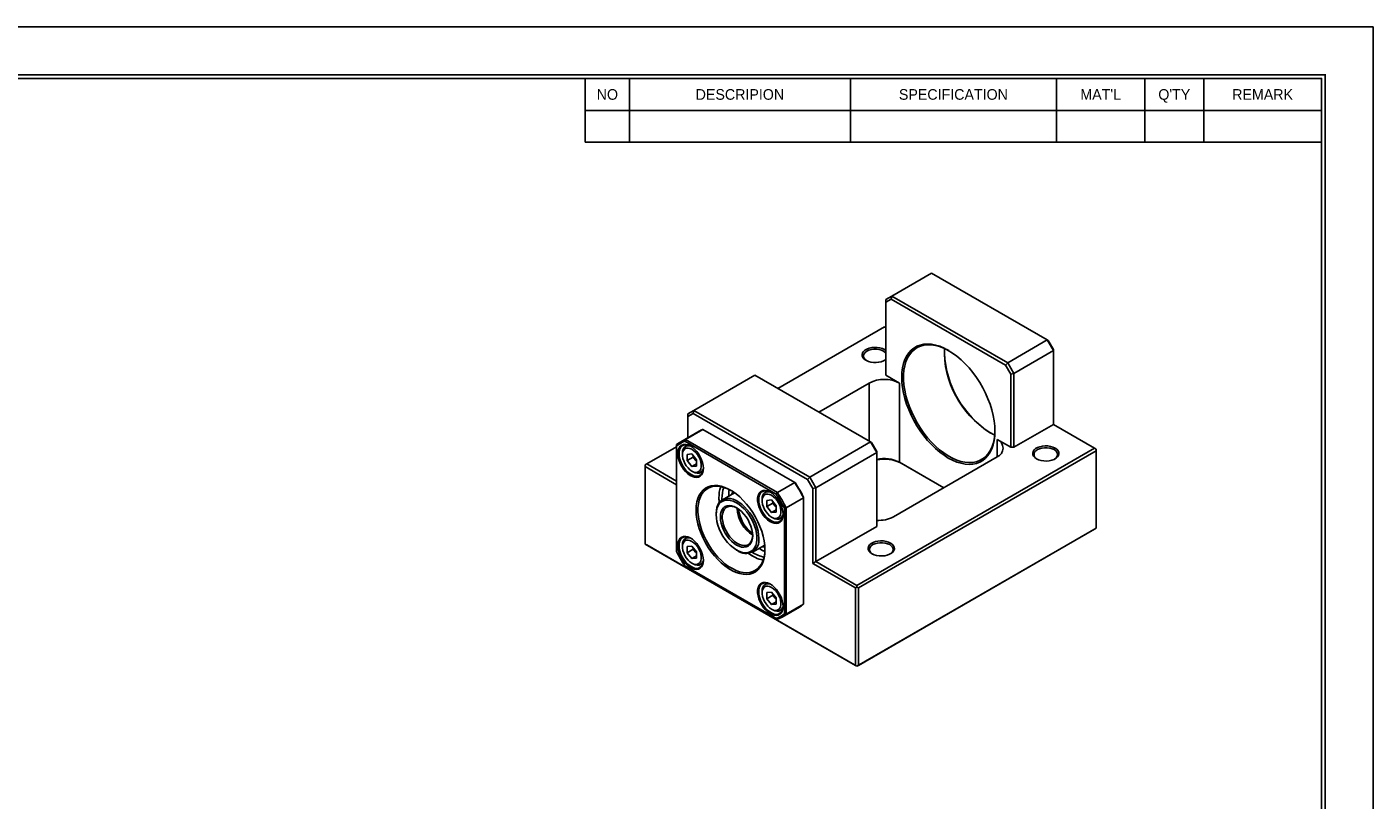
# Model space of a CAD drawing. Header units: millimetres. Extents: x 0 to 508, y 0 to 359.
# Tile 3 of 3: x 195 to 508, y 179 to 359. Entities that reach past the tile are written whole.
import ezdxf
from ezdxf.enums import TextEntityAlignment as Align

# ---------------------------------------------------------------- set-up
doc = ezdxf.new("R2010")
doc.units = ezdxf.units.MM
doc.layers.add('L1', color=7, linetype='CONTINUOUS')
doc.layers.add('OUTLINE', color=7, linetype='CONTINUOUS')

# ---------------------------------------------------------------- blocks, each defined once
blk = doc.blocks.new('표제란')
at = {"layer": 'L1', "color": 0}
for p, q in [((297, 210), (0, 210)), ((297, 0), (297, 210))]:
    blk.add_line(p, q, dxfattribs=at)
at = {"layer": 'L1'}
for p, q in [((190, 203), (190, 194.34)), ((196, 203), (196, 194.34)), ((226, 203), (226, 194.34)), ((254, 203), (254, 194.34)), ((266, 203), (266, 194.34)), ((274, 203), (274, 194.34)), ((190, 198.67), (290, 198.67)), ((190, 194.34), (290, 194.34))]:
    blk.add_line(p, q, dxfattribs=at)
at = {"layer": 'L1', "const_width": 0.25}
blk.add_lwpolyline([(290.5, 6.5), (290.5, 203.5), (10, 203.5), (10, 6.5)], close=True, dxfattribs=at)
at = {"layer": 'L1'}
blk.add_lwpolyline([(290, 7), (290, 203), (10.5, 203), (10.5, 7)], close=True, dxfattribs=at)
for s, p in [('NO', (193, 200.83)), ('DESCRIPION', (211, 200.83)), ('SPECIFICATION', (240, 200.83)), ("MAT'L", (260, 200.83)), ("Q'TY", (270, 200.83)), ('REMARK', (282, 200.83))]:
    blk.add_text(s, height=1.444, dxfattribs=at).set_placement(p, align=Align.MIDDLE_CENTER)
for tag, p in [('필렛', (179.25, 10.9)), ('모따기', (179.25, 8.3))]:
    blk.add_attdef(tag, text='', height=1.15, dxfattribs=at).set_placement(p, align=Align.MIDDLE_LEFT)
at = {"layer": 'OUTLINE', "ltscale": 0.5}
for tag, p, height in [('TITLE', (237.17, 24.41), 2.5), ('도번', (251.18, 15.64), 2.5), ('SCALE', (253.78, 9.55), 1.2), ('DATE', (277.02, 9.51), 1.2)]:
    blk.add_attdef(tag, p, '', height=height, dxfattribs=at)

msp = doc.modelspace()

# ---------------------------------------------------------------- linework, layer by layer
at = {"layer": 'OUTLINE'}
for p, q in [((405.0701, 301.7296), (395.8777, 296.423)), ((405.0701, 301.7296), (431.9401, 286.2179)), ((394.4635, 295.6063), (395.8777, 296.423)), ((394.4635, 295.029), (395.6706, 295.7261)), ((394.4635, 295.029), (394.4635, 295.6063)), ((394.4635, 278.0507), (394.4635, 295.029)), ((395.8777, 296.423), (395.6706, 295.7261)), ((395.6706, 295.7261), (422.2477, 280.3834)), ((422.7477, 280.9112), (395.8777, 296.423)), ((394.1099, 289.2764), (369.3638, 274.9907)), ((394.4635, 289.0723), (394.1099, 289.2764)), ((422.7477, 280.9112), (431.9401, 286.2179)), ((433.3544, 283.7684), (431.9401, 286.2179)), ((431.9401, 286.2179), (432.1472, 286.0983)), ((433.3544, 284.0075), (432.1472, 286.0983)), ((433.3544, 283.7684), (424.162, 278.4617)), ((433.3544, 284.0075), (433.3544, 283.7684)), ((433.3544, 283.7684), (433.3544, 266.621)), ((422.2477, 280.3834), (422.7477, 280.9112)), ((422.2477, 280.3834), (423.4549, 278.2926)), ((422.7477, 280.9112), (424.162, 278.4617)), ((424.162, 278.4617), (423.4549, 278.2926)), ((423.4549, 278.2926), (423.4549, 261.3144)), ((424.162, 261.3144), (424.162, 278.4617)), ((364.0579, 278.0538), (349.9158, 269.8897)), ((364.0579, 278.0538), (390.9279, 262.542)), ((378.9098, 269.48), (390.5744, 276.2138)), ((390.5744, 276.2138), (390.5744, 262.7461)), ((397.6455, 276.2138), (394.4635, 278.0507)), ((397.6455, 257.8417), (397.6455, 276.2138)), ((349.9158, 269.8897), (348.5015, 269.073)), ((349.7086, 269.1928), (348.5015, 268.4957)), ((348.5015, 269.073), (348.5015, 268.4957)), ((349.7086, 269.1928), (349.9158, 269.8897)), ((376.2858, 253.8501), (349.7086, 269.1928)), ((349.9158, 269.8897), (376.7858, 254.378)), ((348.5015, 268.4957), (348.5015, 263.5489)), ((433.3544, 266.621), (424.162, 261.3144)), ((442.9003, 261.1103), (433.3544, 266.621)), ((351.1068, 265.0529), (346.8641, 262.6037)), ((347.7956, 262.7042), (347.9302, 263.1164)), ((369.0065, 250.4594), (347.7956, 262.7042)), ((347.9302, 263.1164), (351.9607, 265.4431)), ((347.9302, 263.1164), (369.2961, 250.7821)), ((351.9607, 265.4431), (373.3266, 253.1089)), ((376.7858, 254.378), (390.9279, 262.542)), ((392.3422, 260.0926), (390.9279, 262.542)), ((390.9279, 262.542), (391.135, 262.4224)), ((423.4549, 261.3144), (420.2729, 263.1513)), ((420.2729, 263.1513), (420.2729, 259.0693)), ((345.8852, 261.4368), (338.9556, 257.4364)), ((345.8852, 261.9354), (345.8852, 261.601)), ((345.8852, 261.601), (345.8852, 237.1075)), ((347.2418, 259.9058), (347.2418, 259.5792)), ((348.5109, 261.8223), (347.9669, 261.5083)), ((348.3481, 259.6645), (349.4339, 259.7616)), ((348.3481, 258.2167), (348.3481, 259.6645)), ((349.4339, 259.7616), (350.5196, 258.4109)), ((349.7623, 259.353), (349.7623, 259.0331)), ((392.3422, 260.0926), (378.2, 251.9285)), ((387.746, 229.2704), (442.9003, 261.1103)), ((443.2538, 260.4979), (388.0995, 228.658)), ((392.3422, 260.3316), (391.135, 262.4224)), ((392.3422, 260.3316), (392.3422, 260.0926)), ((392.3422, 260.0926), (392.3422, 242.9452)), ((424.162, 261.3144), (423.4549, 261.3144)), ((442.9003, 261.1103), (443.2538, 260.9061)), ((443.2538, 260.9061), (443.2538, 260.4979)), ((443.2538, 242.534), (443.2538, 260.4979)), ((338.9556, 257.4364), (338.602, 257.2323)), ((338.602, 257.2323), (338.602, 256.8241)), ((338.602, 256.8241), (338.602, 238.8602)), ((345.8852, 252.6196), (338.602, 256.8241)), ((338.9556, 257.4364), (345.8852, 253.436)), ((349.7623, 259.0331), (348.3481, 258.2167)), ((349.4339, 256.866), (348.3481, 258.2167)), ((349.4339, 256.866), (350.5196, 257.4928)), ((350.5196, 256.9631), (349.4339, 256.866)), ((350.3052, 258.3578), (349.7623, 259.0331)), ((350.5196, 258.091), (350.3052, 258.3578)), ((350.5196, 258.4109), (350.5196, 256.9631)), ((420.2729, 259.0693), (396.2312, 245.1903)), ((407.8959, 251.9242), (397.6455, 257.8417)), ((397.6455, 257.8417), (397.999, 257.6375)), ((407.8959, 251.9242), (397.999, 257.6375)), ((349.4335, 255.7827), (349.7163, 255.6194)), ((351.4666, 255.4459), (352.0106, 255.76)), ((369.2961, 250.7821), (373.3266, 253.1089)), ((373.3266, 253.1089), (373.4612, 253.0311)), ((376.7858, 254.378), (376.2858, 253.8501)), ((377.4929, 251.7594), (376.2858, 253.8501)), ((378.2, 251.9285), (376.7858, 254.378)), ((359.337, 250.7521), (356.5277, 249.1303)), ((357.9946, 250.3034), (357.9998, 249.9801)), ((358.9214, 251.036), (358.9534, 251.0045)), ((367.0109, 251.1425), (366.4669, 250.8284)), ((369.2961, 250.7821), (369.0065, 250.4594)), ((377.4929, 251.7594), (378.2, 251.9285)), ((377.4929, 234.3728), (377.4929, 251.7594)), ((378.2, 251.9285), (378.2, 234.7811)), ((356.4265, 249.0684), (356.4211, 249.3951)), ((359.9567, 247.1091), (359.9582, 247.2289)), ((365.7418, 249.226), (365.7418, 248.8994)), ((366.8481, 248.9847), (367.9339, 249.0817)), ((366.8481, 247.5369), (366.8481, 248.9847)), ((368.2623, 248.3533), (366.8481, 247.5369)), ((367.9339, 246.1862), (366.8481, 247.5369)), ((367.9339, 249.0817), (369.0196, 247.7311)), ((368.2623, 248.6732), (368.2623, 248.3533)), ((368.8052, 247.678), (368.2623, 248.3533)), ((369.0196, 247.4112), (368.8052, 247.678)), ((369.0196, 247.7311), (369.0196, 246.2833)), ((370.9168, 247.1506), (371.3411, 247.2401)), ((370.9168, 222.6571), (370.9168, 247.1506)), ((371.3411, 247.2401), (375.3716, 249.5669)), ((371.3411, 247.2401), (371.3411, 222.5676)), ((375.3716, 249.5669), (375.3716, 249.7223)), ((375.3716, 249.5669), (375.3716, 224.8944)), ((355.0776, 245.9254), (355.0776, 245.6804)), ((367.9335, 245.1029), (368.2163, 244.9396)), ((367.9339, 246.1862), (369.0196, 246.813)), ((369.0196, 246.2833), (367.9339, 246.1862)), ((369.9666, 244.7661), (370.5106, 245.0802)), ((392.3422, 242.9452), (378.2, 234.7811)), ((442.9003, 242.3298), (387.746, 210.4899)), ((388.0995, 210.6941), (443.2538, 242.534)), ((443.2538, 242.534), (442.9003, 242.3298)), ((443.2538, 242.534), (443.2538, 242.534)), ((338.602, 238.8602), (387.3924, 210.6941)), ((338.602, 238.8602), (338.602, 238.8601)), ((338.602, 238.8601), (338.9556, 238.656)), ((387.746, 210.4899), (338.9556, 238.656)), ((347.2418, 238.5427), (347.2418, 238.2161)), ((348.5109, 240.4592), (347.9669, 240.1451)), ((348.3481, 238.3014), (349.4339, 238.3985)), ((348.3481, 236.8536), (348.3481, 238.3014)), ((349.7623, 237.67), (348.3481, 236.8536)), ((349.4339, 238.3985), (350.5196, 237.0478)), ((349.7623, 237.9899), (349.7623, 237.67)), ((350.3052, 236.9947), (349.7623, 237.67)), ((359.8145, 237.4751), (360.0266, 237.3526)), ((363.5271, 237.0056), (366.3365, 238.6274)), ((349.4339, 235.5029), (348.3481, 236.8536)), ((349.4335, 234.4196), (349.7163, 234.2563)), ((349.4339, 235.5029), (350.5196, 236.1297)), ((350.5196, 235.6), (349.4339, 235.5029)), ((350.5196, 236.7279), (350.3052, 236.9947)), ((350.5196, 237.0478), (350.5196, 235.6)), ((351.4666, 234.0828), (352.0106, 234.3969)), ((378.2, 234.7811), (377.4929, 234.3728)), ((387.3924, 228.658), (377.4929, 234.3728)), ((378.2, 234.7811), (387.746, 229.2704)), ((347.7956, 233.7987), (369.0065, 221.5539)), ((347.9302, 233.7209), (347.7956, 233.7987)), ((369.2961, 221.3867), (347.9302, 233.7209)), ((367.0109, 229.7794), (366.4669, 229.4653)), ((387.746, 228.8621), (387.3924, 228.658)), ((387.3924, 210.6941), (387.3924, 228.658)), ((387.746, 229.2704), (387.746, 228.8621)), ((387.746, 228.8621), (388.0995, 228.658)), ((388.0995, 228.658), (388.0995, 210.6941)), ((365.7418, 227.8629), (365.7418, 227.5363)), ((366.8481, 227.6215), (367.9339, 227.7186)), ((366.8481, 226.1738), (366.8481, 227.6215)), ((368.2623, 226.9902), (366.8481, 226.1738)), ((367.9339, 224.8231), (366.8481, 226.1738)), ((367.9339, 227.7186), (369.0196, 226.3679)), ((367.9339, 224.8231), (369.0196, 225.4499)), ((368.2623, 227.31), (368.2623, 226.9902)), ((368.8052, 226.3149), (368.2623, 226.9902)), ((369.0196, 226.0481), (368.8052, 226.3149)), ((369.0196, 226.3679), (369.0196, 224.9202)), ((367.9335, 223.7398), (368.2163, 223.5765)), ((369.0196, 224.9202), (367.9339, 224.8231)), ((369.9666, 223.403), (370.5106, 223.7171)), ((370.3622, 221.8994), (374.3927, 224.2261)), ((371.3411, 222.5676), (370.9168, 222.6571)), ((371.3411, 222.5676), (375.3716, 224.8944)), ((369.0065, 221.5539), (369.2961, 221.3867)), ((387.746, 210.49), (387.3924, 210.6941)), ((388.0995, 210.6941), (387.746, 210.49)), ((387.746, 210.49), (387.746, 210.4899))]:
    msp.add_line(p, q, dxfattribs=at)
at = {"layer": 'OUTLINE', "flags": 128}
for points in [[(389.8319, 281.5001), (389.4307, 281.7861), (389.1412, 282.1141), (388.9762, 282.4697), (388.9428, 282.8372), (389.0425, 283.2008), (389.271, 283.5444), (389.6183, 283.8532), (390.0692, 284.1134), (390.6039, 284.3139), (391.1992, 284.4458), (391.829, 284.5034), (392.4657, 284.4841), (393.0816, 284.3889), (393.6498, 284.2218), (394.1453, 283.9901), (394.4635, 283.7741)], [(419.7779, 265.0701), (419.7317, 266.2495), (419.5937, 267.4721), (419.3649, 268.7274), (419.0473, 270.0049), (418.6437, 271.2935), (418.1574, 272.5823), (417.5927, 273.8604), (416.9543, 275.1167), (416.2477, 276.3406), (415.4789, 277.5216), (414.6545, 278.6496), (413.7815, 279.7151), (412.8673, 280.7089), (411.9199, 281.6226), (410.9471, 282.4484), (409.9574, 283.1792), (408.9592, 283.8087), (407.9609, 284.3317), (406.9712, 284.7436), (405.9985, 285.041), (405.051, 285.2212), (404.1368, 285.2829), (403.2638, 285.2253), (402.4394, 285.0491), (401.6706, 284.7557), (400.964, 284.3477), (400.3256, 283.8284), (399.7609, 283.2024), (399.2746, 282.475), (398.871, 281.6524), (398.5534, 280.7416), (398.3246, 279.7504), (398.1866, 278.6872), (398.1404, 277.5612), (398.1866, 276.3818), (398.3246, 275.1592), (398.5534, 273.9039), (398.871, 272.6264), (399.2746, 271.3378), (399.7609, 270.0489), (400.3256, 268.7709), (400.964, 267.5146), (401.6706, 266.2907), (402.4394, 265.1097), (403.2638, 263.9817), (404.1368, 262.9162), (405.051, 261.9223), (405.9985, 261.0087), (406.9712, 260.1829), (407.9609, 259.4521), (408.9592, 258.8226), (409.9574, 258.2996), (410.9471, 257.8877), (411.9199, 257.5903), (412.8673, 257.4101), (413.7815, 257.3484), (414.6545, 257.406), (415.4789, 257.5822), (416.2477, 257.8756), (416.9543, 258.2836), (417.5927, 258.8028), (418.1574, 259.4288), (418.6437, 260.1562), (419.0473, 260.9788), (419.3649, 261.8896), (419.5937, 262.8809), (419.7317, 263.944), (419.7779, 265.0701)], [(409.0675, 283.7456), (408.9227, 283.8264), (407.9308, 284.3183), (406.9499, 284.697), (405.9884, 284.9592), (405.055, 285.1025), (404.1577, 285.1258), (403.3045, 285.0288), (402.5028, 284.8123), (401.7597, 284.4784), (401.0818, 284.0298), (400.475, 283.4705), (399.9446, 282.8056), (399.4952, 282.0407), (399.1309, 281.1826), (398.8549, 280.239), (398.6695, 279.2179), (398.5764, 278.1285), (398.5764, 276.9803), (398.6695, 275.7834), (398.8549, 274.5484), (399.1309, 273.2859), (399.4952, 272.0073), (399.9446, 270.7236), (400.475, 269.4462), (401.0818, 268.1864), (401.7597, 266.9551), (402.5028, 265.7632), (403.3045, 264.6211), (404.1577, 263.539), (405.055, 262.5263), (405.9884, 261.5919), (406.9499, 260.7441), (407.9308, 259.9902), (408.9227, 259.3369), (409.9167, 258.79), (410.9042, 258.3542), (411.8764, 258.0334), (412.8249, 257.8304), (413.7413, 257.747), (414.6175, 257.7839), (415.4459, 257.9408), (416.2191, 258.2163), (416.9304, 258.608), (417.5735, 259.1125), (418.1427, 259.7253), (418.6331, 260.441), (419.0404, 261.2533), (419.3609, 262.1552), (419.5919, 263.1386), (419.7313, 264.195), (419.7774, 265.1935)], [(389.9432, 281.439), (389.6601, 281.6555), (389.3929, 281.9758), (389.2559, 282.3224), (389.2559, 282.6779), (389.3929, 283.0245), (389.6601, 283.3448), (390.0441, 283.6227), (390.5255, 283.8443), (391.0803, 283.9986), (391.6807, 284.0777), (392.2965, 284.0777), (392.8969, 283.9986), (393.4517, 283.8443), (393.9331, 283.6227)], [(393.9331, 283.6227), (394.3171, 283.3448), (394.4635, 283.1923)], [(394.4635, 281.808), (394.3171, 281.6555), (394.0341, 281.439)], [(408.0399, 283.0311), (408.0865, 284.1511), (408.0949, 284.2444)], [(352.1209, 256.4361), (352.0732, 255.8513), (351.9315, 255.3404), (351.7005, 254.9198), (351.3875, 254.603), (351.0027, 254.4003), (350.5583, 254.3181), (350.0688, 254.3591), (349.5497, 254.522), (349.0178, 254.8014), (348.4902, 255.1885), (347.9838, 255.6709), (347.515, 256.2329), (347.0987, 256.8565), (346.7484, 257.5218), (346.4753, 258.2072), (346.2882, 258.8908), (346.1931, 259.5507), (346.1931, 260.1655), (346.2882, 260.7156), (346.4753, 261.1832), (346.7484, 261.5533), (347.0987, 261.8141), (347.515, 261.9572), (347.9838, 261.9778), (348.4902, 261.8755), (349.0178, 261.6535), (349.5497, 261.3188), (350.0688, 260.8823), (350.5583, 260.3581), (351.0027, 259.7628), (351.3875, 259.1158), (351.7005, 258.4377), (351.9315, 257.7504), (352.0732, 257.076), (352.1209, 256.4361)], [(349.2231, 261.5374), (349.0315, 261.6351), (348.5184, 261.8205), (348.0317, 261.8837), (347.5879, 261.8226), (347.2022, 261.6392), (346.8877, 261.3398), (346.655, 260.9346), (346.5122, 260.4373), (346.464, 259.865), (346.5122, 259.237), (346.655, 258.5748), (346.8877, 257.901), (347.2022, 257.2384), (347.5879, 256.6097), (348.0317, 256.0362), (348.5184, 255.5375), (349.0315, 255.1306), (349.5534, 254.8293), (350.0665, 254.6438), (350.5532, 254.5806), (350.997, 254.6417), (351.3827, 254.8251), (351.6972, 255.1245), (351.9299, 255.5297), (352.0727, 256.027), (352.12, 256.5192)], [(347.2418, 259.9058), (347.2894, 260.4359), (347.4302, 260.8907), (347.6589, 261.2528), (347.9667, 261.5082), (348.3418, 261.6471), (348.7696, 261.6642), (349.1046, 261.5995)], [(349.4339, 260.8451), (349.8896, 260.5267), (350.3255, 260.1115), (350.7223, 259.6179), (351.0629, 259.0672), (351.3322, 258.4835), (351.5186, 257.8925), (351.6139, 257.3199), (351.6139, 256.7907), (351.5186, 256.3281), (351.3322, 255.9523), (351.0629, 255.6797), (350.7223, 255.5222), (350.3255, 255.4867), (349.8896, 255.5747), (349.4339, 255.7825), (348.9781, 256.1009), (348.5423, 256.5161), (348.1454, 257.0098), (347.8049, 257.5605), (347.5355, 258.1441), (347.3491, 258.7351), (347.2539, 259.3077), (347.2539, 259.8369), (347.3491, 260.2995), (347.5355, 260.6753), (347.8049, 260.948), (348.1454, 261.1055), (348.5423, 261.1409), (348.9781, 261.0529), (349.4339, 260.8451)], [(429.4299, 258.6406), (429.0286, 258.9267), (428.7392, 259.2547), (428.5741, 259.6102), (428.5408, 259.9778), (428.6405, 260.3414), (428.869, 260.685), (429.2163, 260.9937), (429.6672, 261.254), (430.2019, 261.4545), (430.7972, 261.5864), (431.427, 261.644), (432.0637, 261.6247), (432.6796, 261.5294), (433.2477, 261.3623), (433.7433, 261.1307), (434.1445, 260.8446), (434.434, 260.5167), (434.599, 260.1611), (434.6324, 259.7935), (434.5327, 259.43), (434.3042, 259.0863), (433.9569, 258.7776), (433.506, 258.5173), (432.9713, 258.3168), (432.376, 258.1849), (431.7462, 258.1273), (431.1095, 258.1466), (430.4936, 258.2419), (429.9254, 258.409), (429.4299, 258.6406)], [(429.5411, 258.5796), (429.2581, 258.7961), (428.9909, 259.1164), (428.8539, 259.463), (428.8539, 259.8185), (428.9909, 260.165), (429.2581, 260.4853), (429.642, 260.7633), (430.1235, 260.9849), (430.6783, 261.1392), (431.2787, 261.2183), (431.8945, 261.2183), (432.4949, 261.1392), (433.0497, 260.9849), (433.5311, 260.7633)], [(433.5311, 260.7633), (433.9151, 260.4853), (434.1823, 260.165), (434.3193, 259.8185), (434.3193, 259.463), (434.1823, 259.1164), (433.9151, 258.7961), (433.632, 258.5796)], [(352.1146, 256.3856), (352.0032, 256.0635), (351.7745, 255.7014), (351.4667, 255.446), (351.0917, 255.3071), (350.6638, 255.29), (350.1995, 255.3954), (349.7167, 255.6192), (349.7163, 255.6194)], [(350.5196, 258.1248), (350.4326, 258.2117), (350.3052, 258.3578)], [(366.3913, 237.5163), (366.3445, 236.5458), (366.2045, 235.6407), (365.9731, 234.8116), (365.6528, 234.0684), (365.2476, 233.4197), (364.7621, 232.873), (364.202, 232.4349), (363.5738, 232.1105), (362.8851, 231.9035), (362.1438, 231.8163), (361.3585, 231.8501), (360.5387, 232.0044), (359.6937, 232.2774), (358.8336, 232.6659), (357.9684, 233.1654), (357.1083, 233.7699), (356.2634, 234.4725), (355.4435, 235.2648), (354.6583, 236.1376), (353.917, 237.0806), (353.2282, 238.0829), (352.6001, 239.1325), (352.04, 240.2173), (351.5545, 241.3245), (351.1492, 242.4412), (350.829, 243.5541), (350.5975, 244.6504), (350.4576, 245.7171), (350.4107, 246.7418), (350.4576, 247.7123), (350.5975, 248.6174), (350.829, 249.4465), (351.1492, 250.1897), (351.5545, 250.8385), (352.04, 251.3851), (352.6001, 251.8232), (353.2282, 252.1477), (353.917, 252.3547), (354.6583, 252.4418), (355.4435, 252.408), (356.2634, 252.2537), (357.1083, 251.9807), (357.9684, 251.5922), (358.8336, 251.0927), (359.6937, 250.4882), (360.5387, 249.7856), (361.3585, 248.9933), (362.1438, 248.1205), (362.8851, 247.1775), (363.5738, 246.1753), (364.202, 245.1256), (364.7621, 244.0408), (365.2476, 242.9336), (365.6528, 241.817), (365.9731, 240.704), (366.2045, 239.6077), (366.3445, 238.541), (366.3913, 237.5163)], [(358.5091, 251.2927), (357.9708, 251.5736), (357.122, 251.9277), (356.2913, 252.1643), (355.4887, 252.2807), (354.7241, 252.2752), (354.0067, 252.1481), (353.3451, 251.9009), (352.7476, 251.5366), (352.2212, 251.0595), (351.7725, 250.4755), (351.4067, 249.7917), (351.1285, 249.0164), (350.9411, 248.1589), (350.8468, 247.2297), (350.8468, 246.2401), (350.9411, 245.2021), (351.1285, 244.1283), (351.4067, 243.0317), (351.7725, 241.9256), (352.2212, 240.8235), (352.7476, 239.7387), (353.3451, 238.6844), (354.0067, 237.6735), (354.7241, 236.718), (355.4887, 235.8298), (356.2913, 235.0195), (357.122, 234.297), (357.9708, 233.671), (358.8275, 233.1493), (359.6815, 232.7379), (360.5226, 232.4421), (361.3405, 232.2654), (362.1253, 232.2098), (362.8674, 232.2762), (363.5579, 232.4636), (364.1884, 232.7699), (364.7512, 233.1913), (365.2395, 233.7226), (365.6474, 234.3574), (365.9699, 235.0881), (366.2031, 235.9058), (366.3441, 236.8004), (366.3906, 237.64)], [(358.0775, 251.5214), (358.0404, 251.2186), (357.9946, 250.3034)], [(358.9534, 251.0045), (358.6741, 250.5006), (358.6006, 250.3269)], [(370.6209, 245.7562), (370.5732, 245.1714), (370.4315, 244.6605), (370.2005, 244.24), (369.8875, 243.9232), (369.5027, 243.7205), (369.0583, 243.6383), (368.5688, 243.6793), (368.0497, 243.8421), (367.5178, 244.1216), (366.9902, 244.5087), (366.4838, 244.991), (366.015, 245.553), (365.5987, 246.1767), (365.2484, 246.8419), (364.9753, 247.5274), (364.7882, 248.211), (364.6931, 248.8708), (364.6931, 249.4857), (364.7882, 250.0357), (364.9753, 250.5034), (365.2484, 250.8735), (365.5987, 251.1343), (366.015, 251.2773), (366.4838, 251.298), (366.9902, 251.1957), (367.5178, 250.9736), (368.0497, 250.639), (368.5688, 250.2025), (369.0583, 249.6783), (369.5027, 249.083), (369.8875, 248.436), (370.2005, 247.7579), (370.4315, 247.0706), (370.5732, 246.3962), (370.6209, 245.7562)], [(367.7231, 250.8576), (367.5315, 250.9552), (367.0184, 251.1407), (366.5317, 251.2039), (366.0879, 251.1428), (365.7022, 250.9594), (365.3877, 250.66), (365.155, 250.2548), (365.0122, 249.7575), (364.964, 249.1852), (365.0122, 248.5572), (365.155, 247.895), (365.3877, 247.2212), (365.7022, 246.5586), (366.0879, 245.9299), (366.5317, 245.3564), (367.0184, 244.8577), (367.5315, 244.4508), (368.0534, 244.1495), (368.5665, 243.964), (369.0532, 243.9008), (369.497, 243.9619), (369.8827, 244.1453), (370.1972, 244.4447), (370.4299, 244.8499), (370.5727, 245.3472), (370.62, 245.8394)], [(365.7418, 249.226), (365.7894, 249.7561), (365.9302, 250.2109), (366.1589, 250.573), (366.4667, 250.8284), (366.8417, 250.9673), (367.2696, 250.9844), (367.6046, 250.9197)], [(367.9339, 250.1653), (368.3896, 249.8468), (368.8255, 249.4317), (369.2223, 248.938), (369.5629, 248.3873), (369.8322, 247.8037), (370.0186, 247.2127), (370.1139, 246.6401), (370.1139, 246.1109), (370.0186, 245.6483), (369.8322, 245.2724), (369.5629, 244.9998), (369.2223, 244.8423), (368.8255, 244.8068), (368.3896, 244.8949), (367.9339, 245.1027), (367.4781, 245.4211), (367.0423, 245.8362), (366.6454, 246.3299), (366.3049, 246.8806), (366.0355, 247.4642), (365.8491, 248.0553), (365.7538, 248.6279), (365.7538, 249.1571), (365.8491, 249.6197), (366.0355, 249.9955), (366.3049, 250.2681), (366.6454, 250.4256), (367.0423, 250.4611), (367.4781, 250.373), (367.9339, 250.1653)], [(355.0776, 245.9254), (355.1237, 246.677), (355.2612, 247.3615), (355.4874, 247.966), (355.7982, 248.4792), (356.1878, 248.8916), (356.6489, 249.1956), (357.173, 249.3854), (357.7502, 249.4575), (358.3698, 249.4106), (359.0203, 249.2455), (359.6896, 248.9654), (360.3652, 248.5754), (361.0344, 248.0828), (361.6849, 247.4968), (362.3046, 246.8283), (362.8818, 246.0897), (363.4058, 245.2949), (363.867, 244.4585), (364.2565, 243.5963), (364.5673, 242.7242), (364.7936, 241.8586), (364.931, 241.0154), (364.9771, 240.2105)], [(355.0776, 245.6804), (355.1237, 246.4152), (355.2612, 247.0824), (355.4872, 247.6692), (355.7975, 248.1639), (356.186, 248.5571), (356.6452, 248.8411), (357.166, 249.0104), (357.7384, 249.0615), (358.3512, 248.9937), (358.9926, 248.8081), (359.6499, 248.5084), (360.3105, 248.1004), (360.9614, 247.5921), (361.59, 246.9934), (362.1841, 246.3159), (362.732, 245.5727), (363.2232, 244.7784), (363.6481, 243.9485), (363.9983, 243.099), (364.2671, 242.2466), (364.4493, 241.4077), (364.5413, 240.5988), (364.5413, 239.8355), (364.4493, 239.1328), (364.2671, 238.5043), (363.9983, 237.9622), (363.6481, 237.5172), (363.2232, 237.1777), (362.732, 236.9506), (362.1841, 236.8401), (361.59, 236.8485), (360.9614, 236.9755), (360.3105, 237.2187), (359.6499, 237.5734), (358.9926, 238.0327), (358.3512, 238.5876), (357.7384, 239.2272), (357.166, 239.9393), (356.6452, 240.7099), (356.186, 241.524), (355.7975, 242.3658), (355.4872, 243.2188), (355.2612, 244.0665), (355.1237, 244.8924), (355.0776, 245.6804)], [(355.7708, 248.4423), (355.7612, 248.543), (355.714, 249.5584)], [(355.7147, 249.6796), (355.7609, 248.7786), (355.7921, 248.4711)], [(363.5629, 240.782), (363.5168, 241.4856), (363.3795, 242.2252), (363.1544, 242.9825), (362.8472, 243.7389), (362.4652, 244.4758), (362.0181, 245.175), (361.5166, 245.8192), (360.9733, 246.3928), (360.4015, 246.8814), (359.8152, 247.2731), (359.229, 247.5583), (358.6572, 247.7299), (358.1138, 247.7836), (357.6124, 247.7183), (357.1652, 247.5354), (356.7833, 247.2395), (356.4761, 246.8379), (356.251, 246.3404), (356.1137, 245.7593), (356.0676, 245.1089), (356.1137, 244.4053), (356.251, 243.6657), (356.4761, 242.9084), (356.7833, 242.152), (357.1652, 241.4152), (357.6124, 240.716), (358.1138, 240.0717), (358.6572, 239.4982), (359.229, 239.0095), (359.8152, 238.6178), (360.4015, 238.3326), (360.9733, 238.1611), (361.5166, 238.1073), (362.0181, 238.1726), (362.4652, 238.3555), (362.8472, 238.6514), (363.1544, 239.0531), (363.3795, 239.5505), (363.5168, 240.1316), (363.5629, 240.782)], [(359.9593, 247.1891), (359.885, 247.2295), (359.3202, 247.4764), (358.7737, 247.6091), (358.2596, 247.6242), (357.7913, 247.5212), (357.381, 247.303), (357.0392, 246.975), (356.7748, 246.5459), (356.5946, 246.0267), (356.5033, 245.4308), (356.5033, 244.7738), (356.5946, 244.0726), (356.7748, 243.3453), (357.0392, 242.6109), (357.381, 241.8883), (357.7913, 241.1963), (358.2596, 240.5527), (358.7737, 239.9743), (359.3202, 239.476), (359.885, 239.0707), (360.4535, 238.769), (361.011, 238.5786), (361.543, 238.5044), (362.0358, 238.5485), (362.4765, 238.7096), (362.8538, 238.9836), (363.1579, 239.3634), (363.381, 239.8391), (363.5171, 240.3984), (363.5622, 240.9481)], [(369.0196, 247.4449), (368.9326, 247.5319), (368.8052, 247.678)], [(370.6146, 245.7057), (370.5032, 245.3836), (370.2745, 245.0216), (369.9667, 244.7662), (369.5917, 244.6273), (369.1638, 244.6102), (368.6995, 244.7156), (368.2167, 244.9394), (368.2163, 244.9396)], [(352.1209, 235.0729), (352.0732, 234.4881), (351.9315, 233.9772), (351.7005, 233.5567), (351.3875, 233.2399), (351.0027, 233.0372), (350.5583, 232.955), (350.0688, 232.996), (349.5497, 233.1588), (349.0178, 233.4383), (348.4902, 233.8254), (347.9838, 234.3077), (347.515, 234.8698), (347.0987, 235.4934), (346.7484, 236.1586), (346.4753, 236.8441), (346.2882, 237.5277), (346.1931, 238.1875), (346.1931, 238.8024), (346.2882, 239.3524), (346.4753, 239.8201), (346.7484, 240.1902), (347.0987, 240.451), (347.515, 240.594), (347.9838, 240.6147), (348.4902, 240.5124), (349.0178, 240.2903), (349.5497, 239.9557), (350.0688, 239.5192), (350.5583, 238.995), (351.0027, 238.3997), (351.3875, 237.7527), (351.7005, 237.0746), (351.9315, 236.3873), (352.0732, 235.7129), (352.1209, 235.0729)], [(349.2231, 240.1743), (349.0315, 240.2719), (348.5184, 240.4574), (348.0317, 240.5206), (347.5879, 240.4595), (347.2022, 240.2761), (346.8877, 239.9767), (346.655, 239.5715), (346.5122, 239.0742), (346.464, 238.5019), (346.5122, 237.8739), (346.655, 237.2117), (346.8877, 236.5379), (347.2022, 235.8753), (347.5879, 235.2466), (348.0317, 234.6731), (348.5184, 234.1744), (349.0315, 233.7675), (349.5534, 233.4662), (350.0665, 233.2807), (350.5532, 233.2175), (350.997, 233.2786), (351.3827, 233.462), (351.6972, 233.7614), (351.9299, 234.1666), (352.0727, 234.6639), (352.12, 235.1561)], [(347.2418, 238.5427), (347.2894, 239.0728), (347.4302, 239.5276), (347.6589, 239.8897), (347.9667, 240.1451), (348.3418, 240.284), (348.7696, 240.3011), (349.1046, 240.2364)], [(349.4339, 239.482), (349.8896, 239.1636), (350.3255, 238.7484), (350.7223, 238.2547), (351.0629, 237.704), (351.3322, 237.1204), (351.5186, 236.5294), (351.6139, 235.9568), (351.6139, 235.4276), (351.5186, 234.965), (351.3322, 234.5892), (351.0629, 234.3165), (350.7223, 234.159), (350.3255, 234.1236), (349.8896, 234.2116), (349.4339, 234.4194), (348.9781, 234.7378), (348.5423, 235.1529), (348.1454, 235.6466), (347.8049, 236.1973), (347.5355, 236.7809), (347.3491, 237.372), (347.2539, 237.9446), (347.2539, 238.4738), (347.3491, 238.9364), (347.5355, 239.3122), (347.8049, 239.5848), (348.1454, 239.7423), (348.5423, 239.7778), (348.9781, 239.6897), (349.4339, 239.482)], [(365.0264, 237.8711), (365.1304, 237.7794), (365.1491, 237.7641)], [(365.6, 238.2023), (365.7879, 238.179), (366.372, 238.1696)], [(391.2461, 236.5976), (390.8449, 236.8837), (390.5554, 237.2117), (390.3904, 237.5672), (390.357, 237.9348), (390.4567, 238.2984), (390.6852, 238.642), (391.0325, 238.9507), (391.4834, 239.211), (392.0181, 239.4115), (392.6134, 239.5434), (393.2432, 239.601), (393.8799, 239.5817), (394.4958, 239.4864), (395.064, 239.3193), (395.5595, 239.0877), (395.9608, 238.8016), (396.2502, 238.4736), (396.4153, 238.1181), (396.4486, 237.7505), (396.3489, 237.3869), (396.1204, 237.0433), (395.7731, 236.7346), (395.3222, 236.4743), (394.7875, 236.2738), (394.1922, 236.1419), (393.5624, 236.0843), (392.9257, 236.1036), (392.3098, 236.1989), (391.7417, 236.366), (391.2461, 236.5976)], [(391.3574, 236.5366), (391.0743, 236.7531), (390.8071, 237.0734), (390.6701, 237.4199), (390.6701, 237.7754), (390.8071, 238.122), (391.0743, 238.4423), (391.4583, 238.7202), (391.9397, 238.9419), (392.4945, 239.0961), (393.0949, 239.1752), (393.7107, 239.1752), (394.3111, 239.0961), (394.8659, 238.9419), (395.3474, 238.7202)], [(395.3474, 238.7202), (395.7313, 238.4423), (395.9985, 238.122), (396.1355, 237.7754), (396.1355, 237.4199), (395.9985, 237.0734), (395.7313, 236.7531), (395.4483, 236.5366)], [(352.1146, 235.0224), (352.0032, 234.7003), (351.7745, 234.3383), (351.4667, 234.0829), (351.0917, 233.944), (350.6638, 233.9269), (350.1995, 234.0323), (349.7167, 234.2561), (349.7163, 234.2563)], [(350.5196, 236.7617), (350.4326, 236.8486), (350.3052, 236.9947)], [(362.5885, 236.6983), (363.2717, 236.2269), (363.5963, 236.0269)], [(365.8564, 237.3811), (366.1205, 237.3135), (366.3798, 237.2799)], [(370.6209, 224.3931), (370.5732, 223.8083), (370.4315, 223.2974), (370.2005, 222.8768), (369.8875, 222.5601), (369.5027, 222.3574), (369.0583, 222.2752), (368.5688, 222.3162), (368.0497, 222.479), (367.5178, 222.7585), (366.9902, 223.1456), (366.4838, 223.6279), (366.015, 224.1899), (365.5987, 224.8136), (365.2484, 225.4788), (364.9753, 226.1643), (364.7882, 226.8479), (364.6931, 227.5077), (364.6931, 228.1226), (364.7882, 228.6726), (364.9753, 229.1402), (365.2484, 229.5104), (365.5987, 229.7712), (366.015, 229.9142), (366.4838, 229.9349), (366.9902, 229.8326), (367.5178, 229.6105), (368.0497, 229.2759), (368.5688, 228.8394), (369.0583, 228.3151), (369.5027, 227.7199), (369.8875, 227.0729), (370.2005, 226.3948), (370.4315, 225.7075), (370.5732, 225.033), (370.6209, 224.3931)], [(367.7231, 229.4945), (367.5315, 229.5921), (367.0184, 229.7775), (366.5317, 229.8408), (366.0879, 229.7797), (365.7022, 229.5963), (365.3877, 229.2969), (365.155, 228.8917), (365.0122, 228.3944), (364.964, 227.822), (365.0122, 227.1941), (365.155, 226.5319), (365.3877, 225.8581), (365.7022, 225.1955), (366.0879, 224.5668), (366.5317, 223.9933), (367.0184, 223.4946), (367.5315, 223.0877), (368.0534, 222.7863), (368.5665, 222.6009), (369.0532, 222.5377), (369.497, 222.5988), (369.8827, 222.7822), (370.1972, 223.0816), (370.4299, 223.4868), (370.5727, 223.9841), (370.62, 224.4763)], [(365.7418, 227.8629), (365.7894, 228.393), (365.9302, 228.8478), (366.1589, 229.2098), (366.4667, 229.4652), (366.8417, 229.6041), (367.2696, 229.6212), (367.6046, 229.5566)], [(367.9339, 228.8021), (368.3896, 228.4837), (368.8255, 228.0686), (369.2223, 227.5749), (369.5629, 227.0242), (369.8322, 226.4406), (370.0186, 225.8496), (370.1139, 225.277), (370.1139, 224.7478), (370.0186, 224.2852), (369.8322, 223.9093), (369.5629, 223.6367), (369.2223, 223.4792), (368.8255, 223.4437), (368.3896, 223.5318), (367.9339, 223.7396), (367.4781, 224.058), (367.0423, 224.4731), (366.6454, 224.9668), (366.3049, 225.5175), (366.0355, 226.1011), (365.8491, 226.6922), (365.7538, 227.2648), (365.7538, 227.794), (365.8491, 228.2566), (366.0355, 228.6324), (366.3049, 228.905), (366.6454, 229.0625), (367.0423, 229.098), (367.4781, 229.0099), (367.9339, 228.8021)], [(369.0196, 226.0818), (368.9326, 226.1688), (368.8052, 226.3149)], [(370.6146, 224.3426), (370.5032, 224.0205), (370.2745, 223.6585), (369.9667, 223.4031), (369.5917, 223.2641), (369.1638, 223.2471), (368.6995, 223.3524), (368.2167, 223.5763), (368.2163, 223.5765)]]:
    msp.add_lwpolyline(points, dxfattribs=at)
at = {"layer": 'OUTLINE'}
for centre, radius, start, end in [((391.9687, 285.4476), 4.4887, 241.574242, 303.765487), ((430.5436, 283.8502), 22.5185, 182.084445, 241.280634), ((431.5332, 284.3474), 23.5231, 182.911213, 237.083403), ((394.1099, 269.4278), 7.6518, 62.48049, 117.51951), ((350.7982, 255.7889), 7.8687, 111.375335, 128.635544), ((350.684, 255.4967), 7.7647, 111.838669, 128.172083), ((355.0388, 258.24), 7.8661, 113.317971, 119.991343), ((419.4766, 261.1103), 2.1908, 291.312544, 68.68753), ((352.3022, 259.969), 2.5659, 196.000174, 218.898393), ((394.105, 251.0186), 7.6869, 62.575548, 103.257731), ((394.0904, 249.9938), 8.5851, 62.91697, 101.749648), ((339.1975, 231.0431), 40.6411, 27.11573, 32.884227), ((363.6756, 249.6747), 7.9624, 161.523534, 180.837387), ((363.5452, 249.5505), 7.1258, 159.768423, 181.249788), ((335.2489, 228.7636), 40.1283, 27.271339, 32.728707), ((335.167, 228.7163), 40.6411, 27.11573, 32.884227), ((339.7037, 231.3353), 40.1283, 27.271339, 32.728707), ((367.5379, 247.4101), 7.5872, 182.273354, 238.699282), ((368.0962, 247.7279), 8.1548, 183.805309, 236.507015), ((367.9759, 247.6565), 7.9283, 183.888624, 236.105993), ((368.0194, 247.6816), 7.7666, 185.277063, 234.717571), ((370.8022, 249.2892), 2.566, 196.000211, 218.898172), ((392.7823, 251.7516), 7.4126, 266.596267, 297.728873), ((352.3021, 238.6059), 2.5659, 195.999941, 218.898548), ((361.9536, 239.7312), 3.0612, 230.986325, 9.008348), ((369.7259, 245.3916), 8.8957, 237.904274, 247.856056), ((381.5529, 255.4944), 40.1281, 207.271299, 212.728695), ((367.8168, 243.6467), 8.7204, 232.86955, 257.852462), ((367.5544, 243.3202), 7.5935, 237.038881, 259.654523), ((370.8022, 227.9261), 2.5659, 195.999978, 218.898326), ((366.118, 228.7614), 7.7647, 291.838592, 308.17204), ((366.4281, 228.7142), 7.8688, 291.375364, 308.635388), ((370.4269, 231.0867), 7.9243, 300.030324, 308.607809)]:
    msp.add_arc(centre, radius, start, end, dxfattribs=at)
msp.add_ellipse((375.3716, 251.926), major_axis=(23.5, -13.5685), ratio=0.00007037, start_param=3.05450215, end_param=3.074131, dxfattribs=at)

# ---------------------------------------------------------------- block references
at = {"layer": 'OUTLINE', "xscale": 1.7089192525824, "yscale": 1.7089192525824, "zscale": 1.7089192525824}
msp.add_blockref('표제란', (0, 0), dxfattribs=at)

doc.saveas('drawing.dxf')
